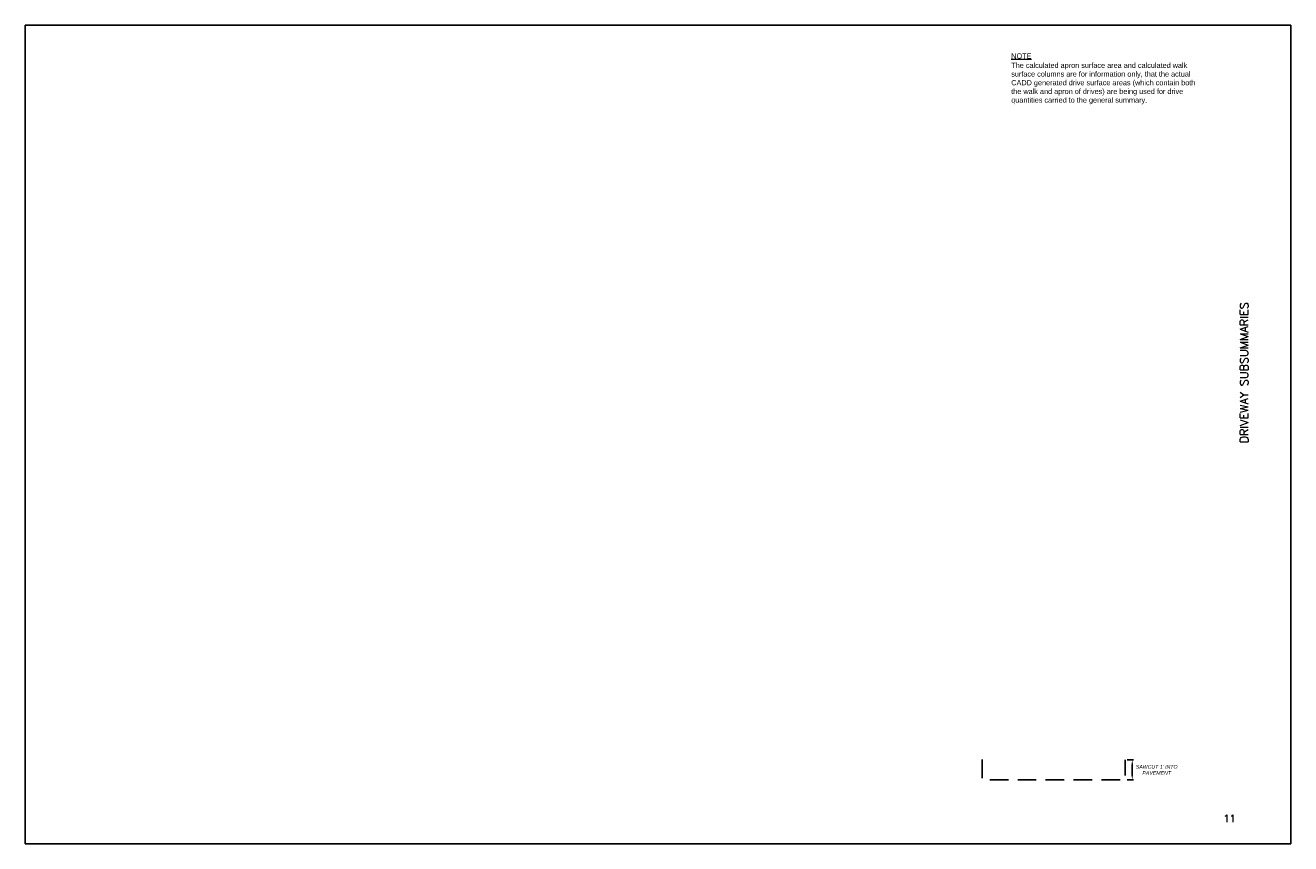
# Paper-space layout '11' of a CAD drawing. Extents: x 0 to 34, y 0 to 22.
import ezdxf
from ezdxf.enums import TextEntityAlignment as Align

# ---------------------------------------------------------------- set-up
doc = ezdxf.new("R2010")
doc.units = 0
doc.header["$MEASUREMENT"] = 0
doc.header["$PDSIZE"] = 5
doc.linetypes.add('DASHED', pattern=[0.75, 0.5, -0.25])
for name, color, linetype in [('C_P-AN-Line-1', 8, 'Continuous'), ('C_P-AN-Text-Titles', 1, 'Continuous'), ('G_P-AN-Text-Titles', 1, 'Continuous')]:
    doc.layers.add(name, color=color, linetype=linetype)
doc.styles.add('_CT_P-Text-A', font='arial.ttf', dxfattribs={"height": 0.1})
doc.styles.add('CT_P-Dim', font='arial.ttf')
doc.styles.get("Standard").update_dxf_attribs({"font": 'simplex.shx'})
doc.dimstyles.new('CT_P-Dim-Eng_A', dxfattribs={"dimtxt": 0.1, "dimasz": 0.12, "dimexe": 0.035, "dimexo": 0.06, "dimgap": 0.035, "dimtad": 1, "dimdsep": 46, "dimtxsty": 'CT_P-Dim', "dimcen": 0, "dimclrd": 256, "dimclre": 256, "dimclrt": 256, "dimaunit": 1, "dimadec": 6, "dimazin": 0, "dimtfac": 0.75, "dimtix": 1, "dimtmove": 1, "dimatfit": 0, "dimfxl": 1, "dimtolj": 1, "dimtzin": 0, "dimlwd": -1, "dimlwe": -1, "dimarcsym": 0})

# ---------------------------------------------------------------- blocks, each defined once
blk = doc.blocks.new('*D324')
at = {"transparency": 16777216}
for p, q in [((29.61, 2.253), (29.778, 2.253)), ((29.61, 1.716), (29.778, 1.716))]:
    blk.add_line(p, q, dxfattribs=at)
at = {"color": 1, "transparency": 16777216}
blk.add_line((29.743, 1.836), (29.743, 2.133), dxfattribs=at)
for points in [[(29.723, 2.133), (29.763, 2.133), (29.743, 2.253)], [(29.723, 1.836), (29.763, 1.836), (29.743, 1.716)]]:
    blk.add_solid(points, dxfattribs=at)
at = {"layer": 'Defpoints', "color": 0, "transparency": 16777216}
for p in [(29.55, 2.253), (29.743, 2.253), (29.55, 1.716)]:
    blk.add_point(p, dxfattribs=at)
at = {"color": 1, "transparency": 16777216, "insert": (30.399, 1.985), "char_height": 0.1, "width": 1.29721, "attachment_point": 5, "rotation": 0.01, "style": 'CT_P-Dim'}
blk.add_mtext("\\A1;{\\fArial|b0|i1|c0|p34;SAWCUT 1' INTO PAVEMENT}", dxfattribs=at)

psp = doc.layouts.new('11')

# ---------------------------------------------------------------- linework, layer by layer
at = {"color": 1, "linetype": 'DASHED', "flags": 128}
psp.add_lwpolyline([(25.713, 2.264), (25.713, 1.716), (29.55, 1.716), (29.55, 2.253)], dxfattribs=at)
at = {"layer": 'C_P-AN-Line-1', "color": 250}
psp.add_lwpolyline([(0, 0), (34, 0), (34, 22), (0, 22)], close=True, dxfattribs=at)

# ---------------------------------------------------------------- texts
at = {"layer": 'C_P-AN-Text-Titles'}
psp.add_text('11', height=0.1969, dxfattribs=at).set_placement((32.357, 0.577), align=Align.CENTER)
at = {"layer": 'G_P-AN-Text-Titles', "insert": (32.75, 12.66), "char_height": 0.22, "width": 8.6711, "attachment_point": 5, "rotation": 90}
psp.add_mtext('DRIVEWAY SUBSUMMARIES', dxfattribs=at)

# ---------------------------------------------------------------- dimensions: what is measured, and where the dimension line sits
at = {"color": 1}
dim = psp.add_linear_dim(base=(29.743, 2.253), p1=(29.55, 1.716), p2=(29.55, 2.253), angle=90, text="{\\fArial|b0|i1|c0|p34;SAWCUT 1' INTO PAVEMENT}", dimstyle='CT_P-Dim-Eng_A', override={"dimpost": "'", "dimclrd": 1, "dimclrt": 1, "dimtmove": 2, "dimatfit": 3}, dxfattribs=at)
dim.commit()
dim.dimension.update_dxf_attribs({"geometry": '*D324', "text_midpoint": (30.399, 1.985), "dimtype": 160, "text_rotation": 0.01})

# ---------------------------------------------------------------- next in the draw order: texts
at = {"layer": 'G_P-AN-Text-Titles', "insert": (26.491, 21.245), "char_height": 0.14, "width": 0.81686, "attachment_point": 1, "style": '_CT_P-Text-A', "bg_fill": 3, "box_fill_scale": 1.5, "bg_fill_color": 256, "bg_fill_transparency": 0}
psp.add_mtext('{\\LNOTE}', dxfattribs=at)

# ---------------------------------------------------------------- next in the draw order: texts
at = {"layer": 'G_P-AN-Text-Titles', "insert": (26.492, 20.994), "char_height": 0.14, "width": 5.23927, "attachment_point": 1, "style": '_CT_P-Text-A', "bg_fill": 3, "box_fill_scale": 1.5, "bg_fill_color": 256, "bg_fill_transparency": 0}
psp.add_mtext('The calculated apron surface area and calculated walk surface columns are for information only, that the actual CADD generated drive surface areas (which contain both the walk and apron of drives) are being used for drive quantities carried to the general summary.', dxfattribs=at)

doc.saveas('drawing.dxf')
